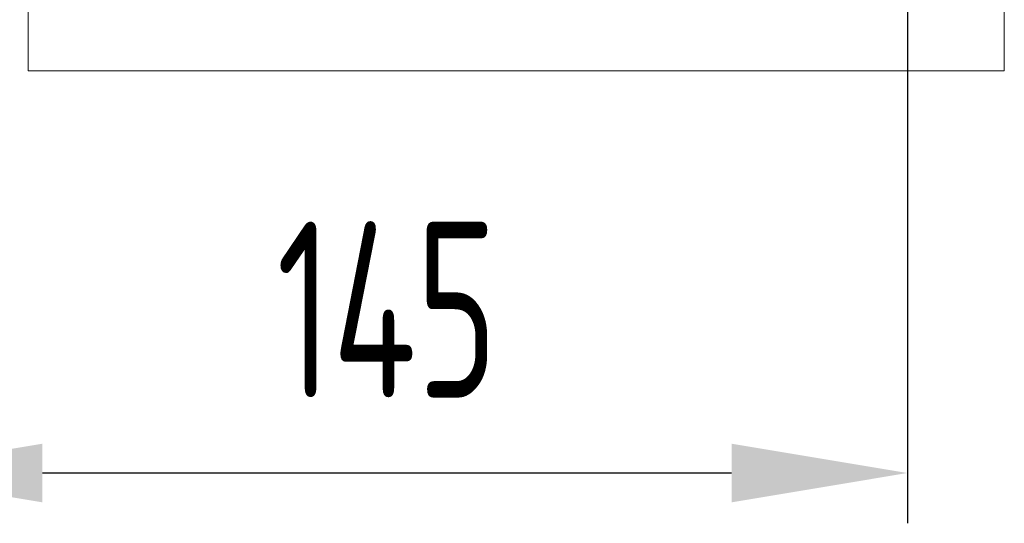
# Model space of a CAD drawing. Header units: millimetres. Extents: x 35469 to 44263, y -24881 to -16268.
# Tile 119 of 231: x 42851 to 42988, y -24199 to -24129. Entities that reach past the tile are written whole.
import ezdxf

# ---------------------------------------------------------------- set-up
doc = ezdxf.new("R2010")
doc.units = ezdxf.units.MM
doc.header["$LTSCALE"] = 0.3175
doc.layers.add('1轮廓实线层', color=7, linetype='Continuous', lineweight=18)
doc.layers.add('7标注层', color=4, linetype='Continuous', lineweight=13)
doc.styles.add('PC_TEXTSTYLE', font='ISOCP.SHX', dxfattribs={"width": 0.707, "bigfont": 'GBCBIG.SHX'})
doc.dimstyles.new('GB_LINEAR', dxfattribs={"dimtxt": 3.5, "dimasz": 3.5, "dimexe": 1, "dimexo": 0, "dimgap": 1.5, "dimtad": 1, "dimdsep": 46, "dimtxsty": 'PC_TEXTSTYLE', "dimcen": 0, "dimclrd": 256, "dimclrt": 3, "dimadec": 0, "dimazin": 2, "dimtp": 0.1, "dimtm": 0.1, "dimtfac": 0.71, "dimtdec": 3, "dimtmove": 0, "dimatfit": 3, "dimfxl": 1, "dimtfill": 1, "dimarcsym": 0})

# ---------------------------------------------------------------- blocks, each defined once
blk = doc.blocks.new('*D78')
at = {"layer": '7标注层', "color": 0, "lineweight": -2, "transparency": 16777216}
for p, q in [((42829.4, -24101.23), (42829.4, -24198.83)), ((42974.4, -24101.23), (42974.4, -24198.83))]:
    blk.add_line(p, q, dxfattribs=at)
at = {"layer": '7标注层', "lineweight": -2, "transparency": 16777216}
blk.add_line((42853.9, -24191.83), (42949.9, -24191.83), dxfattribs=at)
at = {"layer": '7标注层', "transparency": 16777216}
for points in [[(42853.9, -24187.75), (42853.9, -24195.92), (42829.4, -24191.83)], [(42949.9, -24195.92), (42949.9, -24187.75), (42974.4, -24191.83)]]:
    blk.add_solid(points, dxfattribs=at)
at = {"layer": 'Defpoints', "color": 0, "transparency": 16777216}
for p in [(42829.4, -24101.23), (42974.4, -24101.23), (42974.4, -24191.83)]:
    blk.add_point(p, dxfattribs=at)
at = {"layer": '7标注层', "color": 3, "transparency": 16777216, "insert": (42901.9, -24169.08), "char_height": 24.5, "attachment_point": 5, "style": 'PC_TEXTSTYLE', "bg_fill": 3, "box_fill_scale": 1.1, "bg_fill_color": 257, "bg_fill_transparency": 0}
blk.add_mtext('145', dxfattribs=at)

msp = doc.modelspace()

# ---------------------------------------------------------------- linework, layer by layer
at = {"layer": '1轮廓实线层'}
for p, q in [((42987.897, -24135.834), (42987.897, -24114.521)), ((42851.897, -24119.234), (42851.897, -24135.834)), ((42987.897, -24135.834), (42851.897, -24135.834))]:
    msp.add_line(p, q, dxfattribs=at)

# ---------------------------------------------------------------- next in the draw order: dimensions: what is measured, and where the dimension line sits
at = {"layer": '7标注层'}
dim = msp.add_linear_dim(base=(42974.397, -24191.834), p1=(42829.397, -24101.234), p2=(42974.397, -24101.234), dimstyle='GB_LINEAR', override={"dimscale": 7, "dimgap": 1.5, "dimtad": 1, "dimjust": 0, "dimdec": 2, "dimlfac": 1, "dimse1": 0, "dimse2": 0, "dimsd1": 0, "dimsd2": 0, "dimclrd": 256, "dimclre": 0, "dimtofl": 1}, dxfattribs=at)
dim.commit()
dim.dimension.update_dxf_attribs({"geometry": '*D78', "text_midpoint": (42901.897, -24169.084)})

doc.saveas('drawing.dxf')
